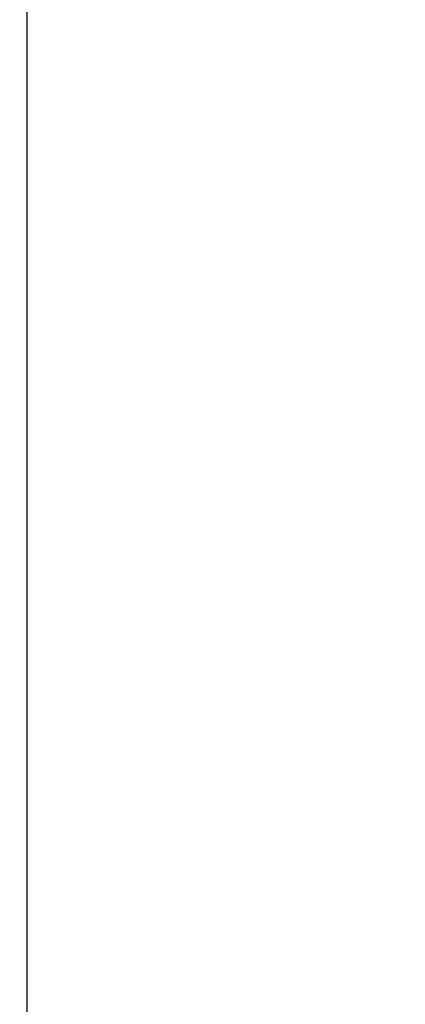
# Model space of a CAD drawing. Header units: millimetres. Extents: x -761 to -147, y -807 to -217.
# Tile 140 of 256: x -687.8881 to -687.8204, y -671.2149 to -671.0422. Entities that reach past the tile are written whole.
import ezdxf

# ---------------------------------------------------------------- set-up
doc = ezdxf.new("R2010")
doc.units = ezdxf.units.MM
doc.layers.add('Calque 02', color=7, linetype='Continuous', true_color=0xcab08b)
doc.layers.add('Calque 16', color=7, linetype='Continuous', true_color=0x343231)

msp = doc.modelspace()

# ---------------------------------------------------------------- linework, layer by layer
at = {"layer": 'Calque 02'}
for points in [[(-687.88678, -672.43368, -120.21683), (-687.88678, -577.85486, -120.21683), (-687.88678, -483.27605, -120.21683)], [(-687.88678, -672.43368, -110.21683), (-687.88678, -577.85486, -110.21683), (-687.88678, -483.27605, -110.21683)], [(-687.88678, -672.43368, -115.21683), (-687.88678, -577.85486, -115.21683), (-687.88678, -483.27605, -115.21683)]]:
    msp.add_open_spline(points, degree=2, dxfattribs=at)
at = {"layer": 'Calque 16'}
for points in [[(-686.90851, -671.20139, -106.90672), (-686.90851, -671.20139, -105.29743), (-688.45454, -670.75461, -105.29743), (-690.00057, -670.30782, -105.29743), (-690.00057, -670.30782, -106.90672), (-690.00057, -670.30782, -108.51601), (-688.45454, -670.75461, -108.51601), (-686.90851, -671.20139, -108.51601), (-686.90851, -671.20139, -106.90672)], [(-686.90842, -671.97931, -106.90672), (-686.90842, -671.97931, -105.29743), (-688.4545, -671.53271, -105.29743), (-690.00058, -671.0861, -105.29743), (-690.00058, -671.0861, -106.90672), (-690.00058, -671.0861, -108.51601), (-688.4545, -671.53271, -108.51601), (-686.90842, -671.97931, -108.51601), (-686.90842, -671.97931, -106.90672)]]:
    msp.add_rational_spline(points, [1, 0.707106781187, 1, 0.707106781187, 1, 0.707106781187, 1, 0.707106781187, 1], degree=2, knots=[0, 0, 0, 2.527869, 2.527869, 5.055738, 5.055738, 7.583607, 7.583607, 10.111476, 10.111476, 10.111476], dxfattribs=at)

doc.saveas('drawing.dxf')
